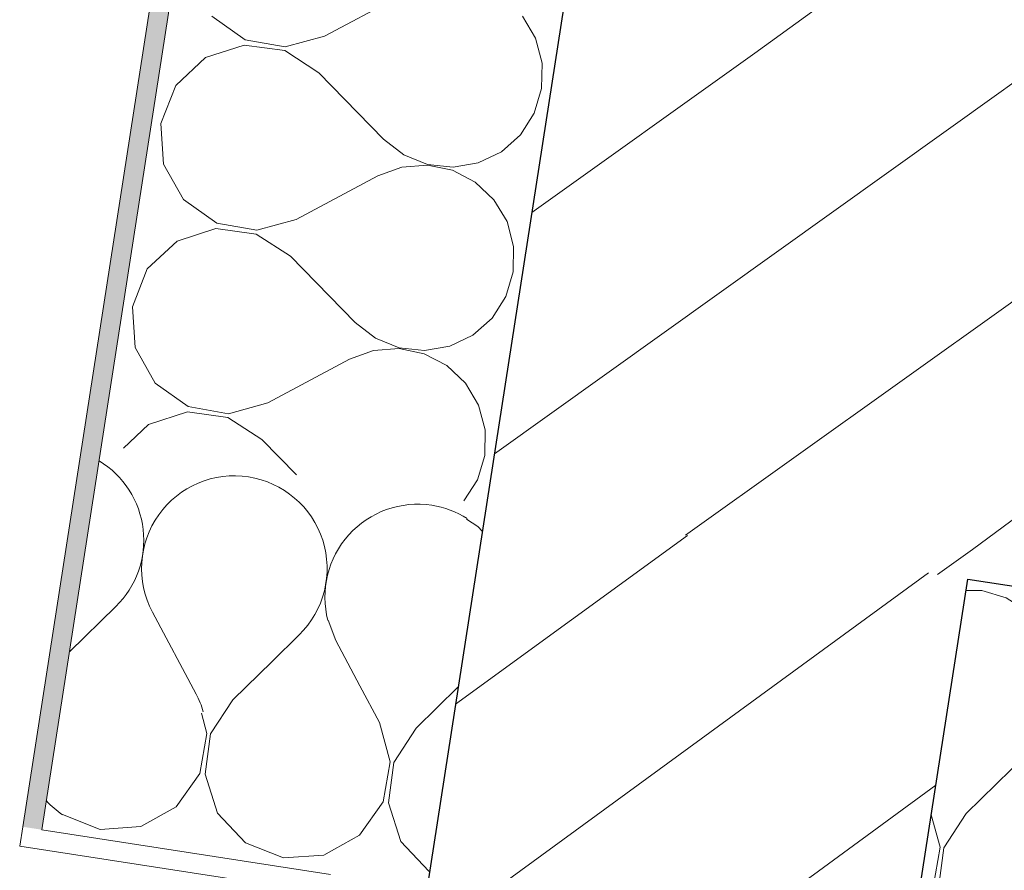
# Model space of a CAD drawing. Header units: metres. Extents: x 5509548 to 5517943, y 5680530 to 5684871.
# Tile 85 of 124: x 5516177.18 to 5516177.685, y 5683286.129 to 5683286.565. Entities that reach past the tile are written whole.
import ezdxf

# ---------------------------------------------------------------- set-up
doc = ezdxf.new("R2010")
doc.units = ezdxf.units.M
for name, color, linetype in [('Nowe_A-Balkony', 7, 'CONTINUOUS'), ('Nowe_A-Ściany-Wewnętrzne', 7, 'CONTINUOUS'), ('Nowe_A-Ściany-Zewnętrzne', 7, 'CONTINUOUS')]:
    doc.layers.add(name, color=color, linetype=linetype)
for name, color, linetype, lineweight in [('Nowe_A-Balkony_Nr_pióra__89', 7, 'CONTINUOUS', 13), ('Nowe_A-Ściany-Zewnętrzne_Nr_pióra__174', 7, 'CONTINUOUS', 5), ('Nowe_A-Ściany-Zewnętrzne_Nr_pióra__27', 7, 'CONTINUOUS', 25), ('Nowe_A-Ściany-Zewnętrzne_Nr_pióra__47', 7, 'CONTINUOUS', 15), ('Nowe_A-Ściany-Zewnętrzne_Nr_pióra__67', 7, 'CONTINUOUS', 13)]:
    doc.layers.add(name, color=color, linetype=linetype, lineweight=lineweight)
pattern_1 = [(0, (0, 0), (0, 86.60254037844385), [0, -50]), (0, (25, 43.30126941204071), (0, 86.60254037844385), [0, -50])]
pattern_2 = [(45, (0, 0), (-63.63960862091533, 63.63960862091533), [])]

# ---------------------------------------------------------------- blocks, each defined once
blk = doc.blocks.new('Strop_1', base_point=(90780.07224493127, -117167.5980123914))
at = {"layer": 'Nowe_A-Balkony_Nr_pióra__89', "color": 7, "linetype": 'Continuous', "lineweight": 13, "flags": 128}
blk.add_lwpolyline([(90780.07224493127, -117167.5980123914), (90780.07224493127, -118877.5979270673), (65230.07224493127, -118877.5979270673), (65230.07224493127, -117167.5980123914)], close=True, dxfattribs=at)
blk = doc.blocks.new('*X112')
at = {"layer": 'Nowe_A-Ściany-Zewnętrzne_Nr_pióra__174', "color": 7, "linetype": 'Continuous', "lineweight": 5}
for p, q in [((64780.07224493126, -117275.1205646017), (64800.00000000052, -117248.5502245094)), ((64847.61904761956, -117286.6454626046), (64819.04761904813, -117248.5502245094)), ((64883.59278901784, -117264.0772994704), (64895.23809523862, -117248.5502245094))]:
    blk.add_line(p, q, dxfattribs=at)
for centre, radius, start, end in [((64761.90476190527, -117219.978795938), 47.61904761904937, 323.1301023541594, 67.572310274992), ((64857.14285714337, -117219.978795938), 47.61904761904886, 90, 216.8698976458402), ((64857.14285714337, -117219.978795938), 47.61904761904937, 323.1301023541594, 90), ((64952.38095238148, -117219.978795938), 47.61904761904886, 90, 203.4925167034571), ((64952.38095238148, -117219.978795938), 47.61904761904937, 66.5074832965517, 90), ((64809.52380952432, -117315.2168911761), 47.61904761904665, 25.09363301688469, 36.86989764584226), ((64809.52380952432, -117315.2168911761), 47.61904761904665, 231.7945709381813, 244.906366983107)]:
    blk.add_arc(centre, radius, start, end, dxfattribs=at)
blk = doc.blocks.new('*X113')
at = {"layer": 'Nowe_A-Ściany-Zewnętrzne_Nr_pióra__174', "color": 7, "linetype": 'Continuous', "lineweight": 5}
for p, q in [((64908.88567843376, -117238.7844100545), (64914.28571428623, -117248.5502245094)), ((64930.07224493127, -117269.5989320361), (64914.28571428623, -117248.5502245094)), ((64866.66666666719, -117286.6454626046), (64883.59278901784, -117264.0772994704)), ((64866.66666666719, -117286.6454626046), (64858.09814735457, -117305.7265044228)), ((64856.18756693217, -117305.7265044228), (64851.77339769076, -117295.8966907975)), ((64855.75278066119, -117326.6386215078), (64856.18756693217, -117305.7265044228)), ((64858.09814735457, -117305.7265044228), (64858.53293362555, -117326.6386215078)), ((64846.39857647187, -117345.3470298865), (64855.75278066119, -117326.6386215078)), ((64858.53293362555, -117326.6386215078), (64867.88713781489, -117345.3470298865)), ((64829.92975456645, -117358.2421291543), (64846.39857647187, -117345.3470298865)), ((64867.88713781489, -117345.3470298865), (64884.3559597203, -117358.2421291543)), ((64789.37097810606, -117358.2991103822), (64809.52380952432, -117362.8359387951)), ((64809.52380952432, -117362.8359387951), (64829.92975456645, -117358.2421291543)), ((64884.3559597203, -117358.2421291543), (64904.76190476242, -117362.8359387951)), ((64904.76190476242, -117362.8359387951), (64925.16784980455, -117358.2421291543)), ((64925.16784980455, -117358.2421291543), (64930.07224493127, -117354.4019842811))]:
    blk.add_line(p, q, dxfattribs=at)
blk = doc.blocks.new('*X114')
at = {"layer": 'Nowe_A-Ściany-Zewnętrzne_Nr_pióra__174', "color": 7, "linetype": 'Continuous', "lineweight": 5}
for p, q in [((64977.4157672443, -117179.4716145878), (64971.01844359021, -117176.6516448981)), ((64980.07224493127, -117181.6729047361), (64977.4157672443, -117179.4716145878)), ((64961.90476190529, -117286.6454626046), (64980.07224493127, -117262.4221519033)), ((64942.85714285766, -117286.6454626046), (64930.07224493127, -117269.5989320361)), ((64951.42566217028, -117305.7265044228), (64942.85714285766, -117286.6454626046)), ((64961.90476190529, -117286.6454626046), (64953.33624259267, -117305.7265044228)), ((64950.9908758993, -117326.6386215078), (64951.42566217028, -117305.7265044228)), ((64953.33624259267, -117305.7265044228), (64953.77102886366, -117326.6386215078)), ((64941.63667170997, -117345.3470298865), (64950.9908758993, -117326.6386215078)), ((64953.77102886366, -117326.6386215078), (64963.12523305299, -117345.3470298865)), ((64930.07224493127, -117354.4019842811), (64941.63667170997, -117345.3470298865)), ((64963.12523305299, -117345.3470298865), (64979.5940549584, -117358.2421291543)), ((64979.5940549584, -117358.2421291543), (64980.07224493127, -117358.3497798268))]:
    blk.add_line(p, q, dxfattribs=at)
blk = doc.blocks.new('*X115')
at = {"layer": 'Nowe_A-Ściany-Zewnętrzne_Nr_pióra__174', "color": 7, "linetype": 'Continuous', "lineweight": 5}
for p, q in [((65238.09523809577, -117172.3597483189), (65230.07224493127, -117173.4772225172)), ((65251.10792994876, -117174.1722074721), (65238.09523809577, -117172.3597483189)), ((65263.13005295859, -117179.4716145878), (65251.10792994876, -117174.1722074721)), ((65273.24644363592, -117187.8545613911), (65263.13005295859, -117179.4716145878)), ((65280.07224493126, -117197.7882363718), (65273.24644363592, -117187.8545613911)), ((65276.19047619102, -117248.5502245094), (65280.07224493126, -117241.5301538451)), ((65247.61904761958, -117286.6454626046), (65276.19047619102, -117248.5502245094)), ((65247.61904761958, -117286.6454626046), (65239.05052830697, -117305.7265044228)), ((65237.13994788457, -117305.7265044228), (65230.07224493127, -117289.9875966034)), ((65236.70516161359, -117326.6386215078), (65237.13994788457, -117305.7265044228)), ((65239.05052830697, -117305.7265044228), (65239.48531457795, -117326.6386215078)), ((65230.07224493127, -117339.9044548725), (65236.70516161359, -117326.6386215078)), ((65239.48531457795, -117326.6386215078), (65248.83951876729, -117345.3470298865)), ((65248.83951876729, -117345.3470298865), (65265.30834067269, -117358.2421291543)), ((65265.30834067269, -117358.2421291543), (65280.07224493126, -117361.5657961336))]:
    blk.add_line(p, q, dxfattribs=at)
blk = doc.blocks.new('Ściana_11', base_point=(90905.07224493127, -117042.597843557))
at = {"layer": 'Nowe_A-Ściany-Zewnętrzne', "linetype": 'Continuous', "lineweight": 0, "true_color": 0x000000}
h = blk.add_hatch(dxfattribs=at)
h.set_pattern_fill('Bloczki_ceramiczne', color=18, style=0, pattern_type=2)
h.set_pattern_definition(pattern_2)
h.paths.add_polyline_path([(64980.07224493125, -116917.597843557), (64980.07224493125, -117167.597843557), (65230.07224493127, -116917.597843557)])
h = blk.add_hatch(dxfattribs=at)
h.set_pattern_fill('Bloczki_ceramiczne', color=18, style=0, pattern_type=2)
h.set_pattern_definition(pattern_2)
h.paths.add_polyline_path([(65230.07224493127, -116917.597843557), (64980.07224493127, -117167.597843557), (65230.07224493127, -117167.597843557)])
h = blk.add_hatch(dxfattribs=at)
h.set_pattern_fill('Bloczki_ceramiczne', color=18, style=0, pattern_type=2)
h.set_pattern_definition(pattern_2)
h.paths.add_polyline_path([(65230.07224493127, -116917.5978490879), (65230.07224493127, -117167.5978407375), (65505.12073053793, -117167.5978407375), (65505.1207432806, -117117.5978415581), (65505.1207432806, -116917.5978448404)])
h = blk.add_hatch(dxfattribs=at)
h.set_pattern_fill('Tynk', color=18, style=0, pattern_type=2)
h.set_pattern_definition(pattern_1)
h.paths.add_polyline_path([(64770.07224493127, -117367.597843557), (64770.07224493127, -117377.597843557), (64780.07224493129, -117367.597843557)])
h = blk.add_hatch(dxfattribs=at)
h.set_pattern_fill('Tynk', color=18, style=0, pattern_type=2)
h.set_pattern_definition(pattern_1)
h.paths.add_polyline_path([(64770.07224493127, -117377.597843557), (64780.0722449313, -117377.597843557), (64780.0722449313, -117367.597843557)])
h = blk.add_hatch(dxfattribs=at)
h.set_pattern_fill('Tynk', color=18, style=0, pattern_type=2)
h.set_pattern_definition(pattern_1)
h.paths.add_polyline_path([(64780.07224493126, -117377.597843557), (64920.07224493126, -117377.597843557), (64920.07224493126, -117367.597842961), (64780.07224493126, -117367.597842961)])
at = {"layer": 'Nowe_A-Ściany-Zewnętrzne_Nr_pióra__27', "color": 7, "linetype": 'Continuous', "lineweight": 25}
for p, q in [((64980.07224493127, -116917.597843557), (64980.07224493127, -117167.597843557)), ((64980.07224493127, -117167.597843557), (64980.07224493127, -117367.597843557)), ((65230.07224493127, -117167.5978391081), (65505.1207284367, -117167.5978391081)), ((65230.07224493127, -117367.597843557), (65230.07224493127, -117167.597843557))]:
    blk.add_line(p, q, dxfattribs=at)
at = {"layer": 'Nowe_A-Ściany-Zewnętrzne_Nr_pióra__47', "color": 7, "linetype": 'Continuous', "lineweight": 15, "flags": 128}
for points in [[(64770.07224493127, -117377.597843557), (64770.07224493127, -117367.597843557)], [(64770.07224493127, -117377.597843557), (64920.07224493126, -117377.597843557)]]:
    blk.add_lwpolyline(points, dxfattribs=at)
at = {"layer": 'Nowe_A-Ściany-Zewnętrzne_Nr_pióra__67', "color": 7, "linetype": 'Continuous', "lineweight": 13}
for p, q in [((64780.07224493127, -117167.597843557), (64780.07224493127, -117367.597843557)), ((64780.07224493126, -117367.597843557), (64930.07224493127, -117367.597843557))]:
    blk.add_line(p, q, dxfattribs=at)
at = {"layer": 'Nowe_A-Ściany-Zewnętrzne', "color": 7, "lineweight": 25}
for name in ['*X112', '*X115', '*X114', '*X113']:
    blk.add_blockref(name, (0, 0), dxfattribs=at)
blk = doc.blocks.new('*X180')
at = {"layer": 'Nowe_A-Ściany-Zewnętrzne_Nr_pióra__174', "color": 7, "linetype": 'Continuous', "lineweight": 5}
for p, q in [((64861.02462588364, -116942.8571428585), (64899.11986397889, -116914.285714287)), ((64968.19847390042, -116927.3461375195), (64959.81552709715, -116917.2297468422)), ((64973.49788101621, -116939.3682605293), (64968.19847390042, -116927.3461375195)), ((64802.32305860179, -116941.6366717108), (64821.03146698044, -116950.9908759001)), ((64841.94358406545, -116951.4256621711), (64861.02462588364, -116942.8571428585)), ((64975.31034016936, -116952.3809523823), (64973.49788101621, -116939.3682605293)), ((64821.03146698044, -116953.7710288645), (64802.32305860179, -116963.1252330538)), ((64821.03146698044, -116950.9908759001), (64841.94358406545, -116951.4256621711)), ((64841.94358406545, -116953.3362425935), (64821.03146698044, -116953.7710288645)), ((64861.02462588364, -116961.9047619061), (64841.94358406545, -116953.3362425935)), ((64973.49788101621, -116965.3936442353), (64975.31034016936, -116952.3809523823)), ((64802.32305860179, -116963.1252330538), (64789.42795933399, -116979.5940549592)), ((64861.02462588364, -116961.9047619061), (64899.11986397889, -116990.4761904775)), ((64968.19847390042, -116977.4157672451), (64973.49788101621, -116965.3936442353)), ((64959.81552709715, -116987.5321579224), (64968.19847390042, -116977.4157672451)), ((64789.42795933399, -116979.5940549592), (64784.83414969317, -117000.0000000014)), ((64948.98717805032, -116994.9727233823), (64959.81552709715, -116987.5321579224)), ((64899.11986397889, -116990.4761904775), (64910.61749295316, -116996.8338382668)), ((64910.61749295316, -116996.8338382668), (64923.41483563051, -116999.8075863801)), ((64923.41483563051, -116999.8075863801), (64936.53771625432, -116999.1710633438)), ((64936.53771625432, -116999.1710633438), (64948.98717805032, -116994.9727233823)), ((64784.83414969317, -117000.0000000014), (64789.42795933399, -117020.4059450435)), ((64910.61749295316, -117003.1661617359), (64899.11986397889, -117009.5238095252)), ((64923.41483563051, -117000.1924136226), (64910.61749295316, -117003.1661617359)), ((64936.53771625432, -117000.8289366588), (64923.41483563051, -117000.1924136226)), ((64948.98717805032, -117005.0272766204), (64936.53771625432, -117000.8289366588)), ((64861.02462588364, -117038.0952380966), (64899.11986397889, -117009.5238095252)), ((64959.81552709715, -117012.4678420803), (64948.98717805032, -117005.0272766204)), ((64968.19847390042, -117022.5842327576), (64959.81552709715, -117012.4678420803)), ((64789.42795933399, -117020.4059450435), (64802.32305860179, -117036.8747669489)), ((64973.49788101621, -117034.6063557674), (64968.19847390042, -117022.5842327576)), ((64975.31034016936, -117047.6190476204), (64973.49788101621, -117034.6063557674)), ((64802.32305860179, -117036.8747669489), (64821.03146698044, -117046.2289711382)), ((64841.94358406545, -117046.6637574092), (64861.02462588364, -117038.0952380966)), ((64821.03146698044, -117049.0091241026), (64802.32305860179, -117058.3633282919)), ((64821.03146698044, -117046.2289711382), (64841.94358406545, -117046.6637574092)), ((64841.94358406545, -117048.5743378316), (64821.03146698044, -117049.0091241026)), ((64861.02462588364, -117057.1428571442), (64841.94358406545, -117048.5743378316)), ((64973.49788101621, -117060.6317394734), (64975.31034016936, -117047.6190476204)), ((64802.32305860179, -117058.3633282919), (64789.42795933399, -117074.8321501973)), ((64861.02462588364, -117057.1428571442), (64899.11986397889, -117085.7142857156)), ((64968.19847390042, -117072.6538624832), (64973.49788101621, -117060.6317394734)), ((64789.42795933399, -117074.8321501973), (64784.83414969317, -117095.2380952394)), ((64959.81552709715, -117082.7702531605), (64968.19847390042, -117072.6538624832)), ((64948.98717805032, -117090.2108186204), (64959.81552709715, -117082.7702531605)), ((64899.11986397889, -117085.7142857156), (64910.61749295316, -117092.0719335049)), ((64936.53771625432, -117094.409158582), (64948.98717805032, -117090.2108186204)), ((64784.83414969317, -117095.2380952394), (64789.42795933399, -117115.6440402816)), ((64910.61749295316, -117092.0719335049), (64923.41483563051, -117095.0456816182)), ((64923.41483563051, -117095.4305088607), (64910.61749295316, -117098.404256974)), ((64923.41483563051, -117095.0456816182), (64936.53771625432, -117094.409158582)), ((64936.53771625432, -117096.0670318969), (64923.41483563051, -117095.4305088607)), ((64910.61749295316, -117098.404256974), (64899.11986397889, -117104.7619047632)), ((64948.98717805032, -117100.2653718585), (64936.53771625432, -117096.0670318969)), ((64959.81552709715, -117107.7059373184), (64948.98717805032, -117100.2653718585)), ((64861.02462588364, -117133.3333333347), (64899.11986397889, -117104.7619047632)), ((64968.19847390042, -117117.8223279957), (64959.81552709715, -117107.7059373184)), ((64789.42795933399, -117115.6440402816), (64802.32305860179, -117132.112862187)), ((64973.49788101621, -117129.8444510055), (64968.19847390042, -117117.8223279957)), ((64975.31034016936, -117142.8571428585), (64973.49788101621, -117129.8444510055)), ((64802.32305860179, -117132.112862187), (64821.03146698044, -117141.4670663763)), ((64841.94358406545, -117141.9018526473), (64861.02462588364, -117133.3333333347)), ((64821.03146698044, -117144.2472193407), (64802.32305860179, -117153.60142353)), ((64821.03146698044, -117141.4670663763), (64841.94358406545, -117141.9018526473)), ((64841.94358406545, -117143.8124330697), (64821.03146698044, -117144.2472193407)), ((64861.02462588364, -117152.3809523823), (64841.94358406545, -117143.8124330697)), ((64973.49788101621, -117155.8698347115), (64975.31034016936, -117142.8571428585)), ((64802.32305860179, -117153.60142353), (64791.36385176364, -117167.597843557)), ((64861.02462588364, -117152.3809523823), (64881.31381411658, -117167.597843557)), ((64968.32812077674, -117167.597843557), (64973.49788101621, -117155.8698347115))]:
    blk.add_line(p, q, dxfattribs=at)
blk = doc.blocks.new('Ściana_50', base_point=(65105.07224493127, -99042.597843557))
at = {"layer": 'Nowe_A-Ściany-Zewnętrzne', "linetype": 'Continuous', "lineweight": 0, "true_color": 0x000000}
h = blk.add_hatch(dxfattribs=at)
h.set_pattern_fill('Tynk', color=18, style=0, pattern_type=2)
h.set_pattern_definition(pattern_1)
h.paths.add_polyline_path([(64770.07224493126, -117367.597843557), (64780.07216554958, -117367.597843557), (64780.07224877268, -111792.595826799), (64770.07224493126, -111792.595826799)])
h = blk.add_hatch(dxfattribs=at)
h.set_pattern_fill('Bloczki_ceramiczne', color=18, style=0, pattern_type=2)
h.set_pattern_definition(pattern_2)
h.paths.add_polyline_path([(65230.07224493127, -116917.597843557), (65230.07224493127, -112987.7344470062), (64980.07224493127, -112987.7344470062), (64980.07224493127, -116917.597843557)])
at = {"layer": 'Nowe_A-Ściany-Zewnętrzne_Nr_pióra__27', "color": 7, "linetype": 'Continuous', "lineweight": 25}
for p, q in [((64980.07224493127, -112987.7344470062), (64980.07224493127, -116917.597843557)), ((64980.07224493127, -116917.597843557), (64980.07224493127, -117167.597843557))]:
    blk.add_line(p, q, dxfattribs=at)
at = {"layer": 'Nowe_A-Ściany-Zewnętrzne_Nr_pióra__47', "color": 7, "linetype": 'Continuous', "lineweight": 15, "flags": 128}
blk.add_lwpolyline([(64770.07224493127, -111792.5957407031), (64770.07224493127, -117367.597843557)], dxfattribs=at)
at = {"layer": 'Nowe_A-Ściany-Zewnętrzne_Nr_pióra__67', "color": 7, "linetype": 'Continuous', "lineweight": 13}
for p, q in [((64780.072270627, -111792.5958277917), (64780.072270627, -117167.597843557)), ((64780.07224493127, -117167.597843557), (64780.07224493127, -117367.597843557))]:
    blk.add_line(p, q, dxfattribs=at)
at = {"layer": 'Nowe_A-Ściany-Zewnętrzne', "color": 7, "lineweight": 25}
blk.add_blockref('*X180', (0, 0), dxfattribs=at)
blk = doc.blocks.new('Ściana_65', base_point=(65105.07224493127, -117042.597843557))
at = {"layer": 'Nowe_A-Ściany-Wewnętrzne', "linetype": 'Continuous', "lineweight": 0, "true_color": 0x000000}
h = blk.add_hatch(dxfattribs=at)
h.set_pattern_fill('Bloczki_ceramiczne', color=18, style=0, pattern_type=2)
h.set_pattern_definition(pattern_2)
h.paths.add_polyline_path([(65230.07224493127, -117167.597843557), (64980.07224493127, -117167.597843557), (64980.07224493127, -117367.597843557), (65230.07224493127, -117367.597843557)])
at = {"layer": 'Nowe_A-Ściany-Zewnętrzne_Nr_pióra__27', "color": 7, "linetype": 'Continuous', "lineweight": 25}
for p, q in [((64980.07224493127, -117167.597843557), (64980.07224493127, -117367.597843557)), ((65230.07224493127, -117367.597843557), (65230.07224493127, -117167.597843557))]:
    blk.add_line(p, q, dxfattribs=at)

msp = doc.modelspace()

# ---------------------------------------------------------------- block references
at = {"layer": 'Nowe_A-Balkony', "color": 7, "linetype": 'Continuous', "lineweight": 13, "xscale": 0.001, "yscale": 0.001, "zscale": 0.001, "rotation": 351.1838518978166}
msp.add_blockref('Strop_1', (5516202.914668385, 5683282.362144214), dxfattribs=at)
at = {"layer": 'Nowe_A-Ściany-Wewnętrzne', "color": 7, "lineweight": 25, "xscale": 0.001, "yscale": 0.001, "zscale": 0.001, "rotation": 351.1838518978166}
msp.add_blockref('Ściana_65', (5516177.562170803, 5683286.420729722), dxfattribs=at)
at = {"layer": 'Nowe_A-Ściany-Zewnętrzne', "color": 7, "lineweight": 25, "xscale": 0.001, "yscale": 0.001, "zscale": 0.001, "rotation": 351.1838518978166}
for name, p in [('Ściana_50', (5516180.320929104, 5683304.208063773)), ('Ściana_11', (5516203.057349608, 5683282.46650949))]:
    msp.add_blockref(name, p, dxfattribs=at)

doc.saveas('drawing.dxf')
